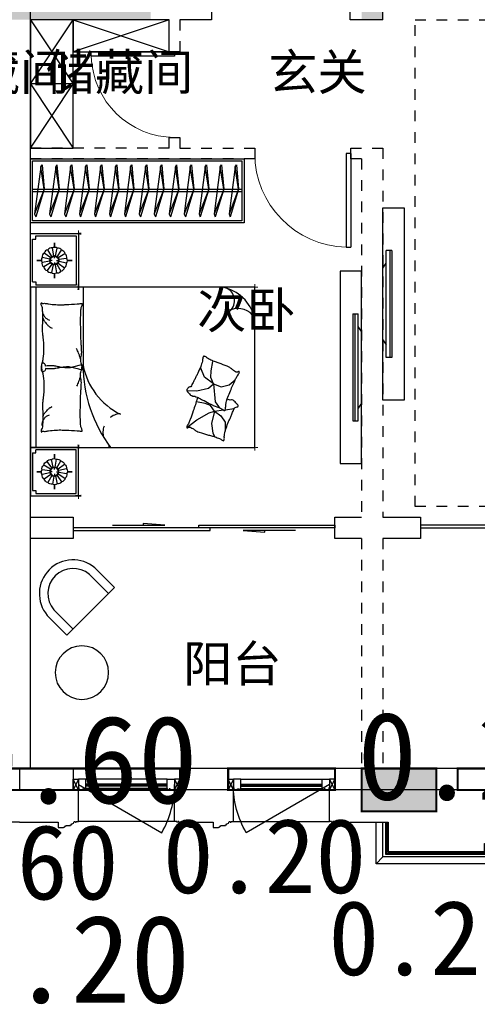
# Model space of a CAD drawing. Header units: millimetres. Extents: x 296296 to 297283, y 219875 to 220035.
# Tile 247 of 256: x 297204.27 to 297208.56, y 220000.78 to 220009.99. Entities that reach past the tile are written whole.
import ezdxf

# ---------------------------------------------------------------- set-up
doc = ezdxf.new("R2010")
doc.units = ezdxf.units.MM
for name, pattern in [('185洋房-边套（报建版）-旧规$0$DASH', [0.35, 0.25, -0.1]), ('185洋房-边套（报建版）-旧规$0$洋房户型$0$_DASH', [0.6, 0.4, -0.2]), ('185洋房-边套（报建版）-旧规$0$洋房户型$0$CONTINOUS', [0]), ('185洋房-边套（报建版）-旧规$0$洋房户型$0$XU-140-SF-N1$0$DASH', [0.35, 0.25, -0.1]), ('CONTINOUS', [0])]:
    doc.linetypes.add(name, pattern=pattern)
doc.layers.add('$面积结果', color=7, linetype='Continuous')
doc.layers.add('面校面积', color=1, linetype='CONTINOUS', lineweight=0)
doc.layers.add('面积-基底-基底-1', color=11, linetype='Continuous', lineweight=0)
doc.styles.add('dw', font='simhei.ttf')
doc.styles.get("Standard").update_dxf_attribs({"font": 'arial.ttf'})

# ---------------------------------------------------------------- blocks, each defined once
blk = doc.blocks.new('wy53eu64i765i57i78i')
blk.add_hatch(color=253).paths.add_polyline_path([(1002174.9, 179658.4), (1002174.9, 179258.4), (1001474.9, 179258.4), (1001474.9, 179658.4)], flags=0)
at = {"color": 253}
blk.add_lwpolyline([(1002174.9, 179658.4), (1002174.9, 179258.4), (1001474.9, 179258.4), (1001474.9, 179658.4), (1002174.9, 179658.4)], close=True, dxfattribs=at)
blk = doc.blocks.new('sayea5yuteaytuytrauyt')
h = blk.add_hatch()
h.set_pattern_fill('钢筋混凝土', color=253, scale=100)
h.set_pattern_definition([(45, (0, 0), (-176.776695, 176.776695), []), (50, (0, 0), (717.26018, -62.75213), [75, -825]), (355, (0, 0), (-138.75133, 752.19213), [60, -660]), (100.4514, (59.8, -5.2), (578.5094, 689.43954), [63.7402, -701.1421]), (46.1842, (0, 200), (1067.24105, -165.519), [112.5, -1237.5]), (96.6356, (88.9, 186.2), (934.6627, 974.1179), [95.6103, -1051.713]), (351.1842, (0, 200), (934.662, 974.1186), [90, -990]), (21, (100, 150), (596.90705, -402.6189), [75, -825]), (326, (100, 150), (243.31533, 725.15005), [60, -660]), (71.4514, (149.74, 116.45), (840.22263, 322.5305), [63.7402, -701.1421]), (37.5, (0, 0), (12.159855, 332.893854), [0, -652, 0, -670, 0, -662.5]), (7.5, (0, 0), (263.06954, 394.41171), [0, -382, 0, -637, 0, -252.5]), (327.5, (-223, 0), (533.822436, -22.55487), [0, -250, 0, -780, 0, -1035]), (317.5, (-323, 0), (583.18617, 100.10498), [0, -325, 0, -518, 0, -735])])
h.paths.add_polyline_path([(1007424.9, 89058.4), (1007424.9, 87258.4), (1007174.9, 87258.4), (1007174.9, 89058.4)])
h.paths.add_polyline_path([(1021574.9, 89058.4), (1021574.9, 87258.4), (1021324.9, 87258.4), (1021324.9, 89058.4)])
h.paths.add_polyline_path([(989374.9, 89058.4), (989374.9, 87258.4), (989124.9, 87258.4), (989124.9, 89058.4)])
h.paths.add_polyline_path([(1039624.9, 89058.4), (1039624.9, 87258.4), (1039374.9, 87258.4), (1039374.9, 89058.4)])
h.paths.add_polyline_path([(1014474.9, 87858.4), (1014474.9, 84858.4), (1014274.9, 84858.4), (1014274.9, 87858.4)])
h.paths.add_polyline_path([(1044574.9, 92958.4), (1044574.9, 91158.4), (1044374.9, 91158.4), (1044374.9, 92758.4), (1044074.9, 92758.4), (1044074.9, 92958.4)])
h.paths.add_polyline_path([(984374.9, 92758.4), (984374.9, 91158.4), (984174.9, 91158.4), (984174.9, 92958.4), (984674.9, 92958.4), (984674.9, 92758.4)])
h.paths.add_polyline_path([(1027974.9, 92758.4), (1027974.9, 91258.4), (1027774.9, 91258.4), (1027774.9, 92958.4), (1028324.9, 92958.4), (1028324.9, 92758.4)])
h.paths.add_polyline_path([(1000974.9, 92958.4), (1000974.9, 91258.4), (1000774.9, 91258.4), (1000774.9, 92758.4), (1000424.9, 92758.4), (1000424.9, 92958.4)])
h.paths.add_polyline_path([(1033174.9, 92958.4), (1033174.9, 91258.4), (1032974.9, 91258.4), (1032974.9, 92758.4), (1032624.9, 92758.4), (1032624.9, 92958.4)])
h.paths.add_polyline_path([(995774.9, 92758.4), (995774.9, 91258.4), (995574.9, 91258.4), (995574.9, 92958.4), (996124.9, 92958.4), (996124.9, 92758.4)])
h.paths.add_polyline_path([(1014874.9, 80258.4), (1014874.9, 80058.4), (1014274.9, 80058.4), (1014274.9, 81858.4), (1014474.9, 81858.4), (1014474.9, 80258.4)])
h.paths.add_polyline_path([(1046674.9, 92358.4), (1046674.9, 90658.4), (1046474.9, 90658.4), (1046474.9, 92158.4), (1046024.9, 92158.4), (1046024.9, 92358.4)])
h.paths.add_polyline_path([(982274.9, 92158.4), (982274.9, 90658.4), (982074.9, 90658.4), (982074.9, 92358.4), (982724.9, 92358.4), (982724.9, 92158.4)])
h.paths.add_polyline_path([(1042874.9, 80058.4), (1042874.9, 79458.4), (1042074.9, 79458.4), (1042074.9, 79658.4), (1042674.9, 79658.4), (1042674.9, 80258.4), (1043624.9, 80258.4), (1043624.9, 80058.4)])
h.paths.add_polyline_path([(1010674.9, 80058.4), (1010674.9, 79458.4), (1009874.9, 79458.4), (1009874.9, 79658.4), (1010474.9, 79658.4), (1010474.9, 80258.4), (1011424.9, 80258.4), (1011424.9, 80058.4)])
h.paths.add_polyline_path([(1018874.9, 79658.4), (1018874.9, 79458.4), (1018074.9, 79458.4), (1018074.9, 80058.4), (1017324.9, 80058.4), (1017324.9, 80258.4), (1018274.9, 80258.4), (1018274.9, 79658.4)])
h.paths.add_polyline_path([(986674.9, 79658.4), (986674.9, 79458.4), (985874.9, 79458.4), (985874.9, 80058.4), (985124.9, 80058.4), (985124.9, 80258.4), (986074.9, 80258.4), (986074.9, 79658.4)])
h.paths.add_polyline_path([(1016574.9, 92758.4), (1016574.9, 91158.4), (1016374.9, 91158.4), (1016374.9, 92158.4), (1016074.9, 92158.4), (1016074.9, 92358.4), (1016374.9, 92358.4), (1016374.9, 92958.4), (1016874.9, 92958.4), (1016874.9, 92758.4)])
h.paths.add_polyline_path([(1012374.9, 92158.4), (1012374.9, 91158.4), (1012174.9, 91158.4), (1012174.9, 92758.4), (1011874.9, 92758.4), (1011874.9, 92958.4), (1012374.9, 92958.4), (1012374.9, 92358.4), (1012674.9, 92358.4), (1012674.9, 92158.4)])
h.paths.add_polyline_path([(1031699.9, 87258.4), (1031699.9, 86658.4), (1029249.9, 86658.4), (1029249.9, 87258.4), (1029449.9, 87258.4), (1029449.9, 86858.4), (1031499.9, 86858.4), (1031499.9, 87258.4)])
h.paths.add_polyline_path([(999499.9, 87258.4), (999499.9, 86658.4), (997049.9, 86658.4), (997049.9, 87258.4), (997249.9, 87258.4), (997249.9, 86858.4), (999299.9, 86858.4), (999299.9, 87258.4)])
h.paths.add_polyline_path([(1029449.9, 89158.4), (1029449.9, 88743.4), (1029249.9, 88743.4), (1029249.9, 89358.4), (1031699.9, 89358.4), (1031699.9, 88743.4), (1031499.9, 88743.4), (1031499.9, 89158.4)])
h.paths.add_polyline_path([(999499.9, 89358.4), (999499.9, 88743.4), (999299.9, 88743.4), (999299.9, 89158.4), (997249.9, 89158.4), (997249.9, 88743.4), (997049.9, 88743.4), (997049.9, 89358.4)])
h.paths.add_polyline_path([(1026174.8, 92958.4), (1026174.8, 90058.4), (1025974.8, 90058.4), (1025974.8, 92758.4), (1025574.9, 92758.4), (1025574.9, 92958.4)])
h.paths.add_polyline_path([(1002774.9, 92758.4), (1002774.9, 90058.4), (1002574.9, 90058.4), (1002574.9, 92958.4), (1003174.9, 92958.4), (1003174.9, 92758.4)])
h.paths.add_polyline_path([(993974.9, 92958.4), (993974.9, 90058.4), (993774.9, 90058.4), (993774.9, 92758.4), (993374.9, 92758.4), (993374.9, 92958.4)])
h.paths.add_polyline_path([(1034974.9, 92758.4), (1034974.9, 90058.4), (1034774.9, 90058.4), (1034774.9, 92958.4), (1035374.9, 92958.4), (1035374.9, 92758.4)])
h.paths.add_polyline_path([(1046674.9, 83408.4), (1046674.9, 80058.4), (1046074.9, 80058.4), (1046074.9, 80258.4), (1046474.9, 80258.4), (1046474.9, 83408.4)])
h.paths.add_polyline_path([(982674.9, 80258.4), (982674.9, 80058.4), (982074.9, 80058.4), (982074.9, 83408.4), (982274.9, 83408.4), (982274.9, 80258.4)])
h.paths.add_polyline_path([(1001674.9, 89358.4), (1001674.9, 86658.4), (1001474.9, 86658.4), (1001474.9, 89158.4), (1000774.9, 89158.4), (1000774.9, 89358.4)])
h.paths.add_polyline_path([(1027274.9, 89158.4), (1027274.9, 86658.4), (1027074.9, 86658.4), (1027074.9, 89358.4), (1027974.9, 89358.4), (1027974.9, 89158.4)])
h.paths.add_polyline_path([(995074.9, 89158.4), (995074.9, 86658.4), (994874.9, 86658.4), (994874.9, 89358.4), (995774.9, 89358.4), (995774.9, 89158.4)])
h.paths.add_polyline_path([(1033874.9, 89358.4), (1033874.9, 86658.4), (1033674.9, 86658.4), (1033674.9, 89158.4), (1032974.9, 89158.4), (1032974.9, 89358.4)])
h.paths.add_polyline_path([(989374.9, 92958.4), (989374.9, 92158.4), (988974.9, 92158.4), (988974.9, 92958.4)])
h.paths.add_polyline_path([(1007574.9, 92958.4), (1007574.9, 92158.4), (1007174.9, 92158.4), (1007174.9, 92958.4)])
h.paths.add_polyline_path([(995074.9, 79658.4), (995074.9, 79258.4), (994374.9, 79258.4), (994374.9, 79658.4)])
h.paths.add_polyline_path([(1002174.9, 79658.4), (1002174.9, 79258.4), (1001474.9, 79258.4), (1001474.9, 79658.4)])
h.paths.add_polyline_path([(1027274.9, 79658.4), (1027274.9, 79258.4), (1026574.9, 79258.4), (1026574.9, 79658.4)])
h.paths.add_polyline_path([(1034374.9, 79658.4), (1034374.9, 79258.4), (1033674.9, 79258.4), (1033674.9, 79658.4)])
h.paths.add_polyline_path([(1039774.9, 92958.4), (1039774.9, 92158.4), (1039374.9, 92158.4), (1039374.9, 92958.4)])
h.paths.add_polyline_path([(1021574.9, 92958.4), (1021574.9, 92158.4), (1021174.9, 92158.4), (1021174.9, 92958.4)])
at = {"color": 253}
blk.add_lwpolyline([(1034374.9, 79658.4), (1034374.9, 79258.4), (1033674.9, 79258.4), (1033674.9, 79658.4), (1034374.9, 79658.4)], close=True, dxfattribs=at)
blk = doc.blocks.new('4uyh5uj6kj67j75rykjtuk7tsik76ykj')
at = {"color": 253}
for s, p in [('储藏间', (854557, 428000)), ('储藏间', (855718.8, 428000)), ('玄关', (857801.5, 428000)), ('次卧', (857135.5, 425774.5)), ('阳台', (857005, 422470.5))]:
    blk.add_text(s, height=337.59, dxfattribs=at).set_placement(p)
blk = doc.blocks.new('185洋房-中间套（报建版）-旧规')
at = {"color": 253, "linetype": 'Continuous'}
for p, q in [((16000, 5900), (16000, 7300)), ((16000, 2350), (16000, 5900)), ((16000, 100), (16000, 2350)), ((16000, 100), (16200, 100))]:
    blk.add_line(p, q, dxfattribs=at)
blk = doc.blocks.new('185洋房-边套（报建版）-旧规$0$洋房户型$0$0627004614060755559669DADA558A$C1E567C63')
at = {"color": 253}
blk.add_circle((250, 250), 250, dxfattribs=at)
blk = doc.blocks.new('185洋房-边套（报建版）-旧规$0$洋房户型$0$0627004614060755559669DADA558Desk_5_ICDA')
at = {"color": 253}
for p, q in [((0, 260.3), (0, 0)), ((80, 260.3), (80, 0)), ((549.2, 260.3), (549.2, 0)), ((629.2, 260.3), (629.2, 0)), ((629.2, 0), (0, 0))]:
    blk.add_line(p, q, dxfattribs=at)
for radius in [315.7, 235.7]:
    blk.add_arc((314.6, 234.3), radius, 4.71807, 175.27904, dxfattribs=at)
blk = doc.blocks.new('*U1110')
at = {"color": 253, "rotation": 44.99999999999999}
blk.add_blockref('185洋房-边套（报建版）-旧规$0$洋房户型$0$0627004614060755559669DADA558Desk_5_ICDA', (1110.2, 500), dxfattribs=at)
at = {"color": 253, "ltscale": 500, "xscale": -1, "rotation": 90}
blk.add_blockref('185洋房-边套（报建版）-旧规$0$洋房户型$0$0627004614060755559669DADA558A$C1E567C63', (1500, 400), dxfattribs=at)
blk = doc.blocks.new('*U1130')
at = {"color": 253}
for p, q in [((600, 150), (-600, 150)), ((-600, 150), (-600, -250)), ((-600, -250), (0, 150)), ((0, -250), (-600, 150)), ((0, 150), (0, -250)), ((0, 150), (0, -250)), ((0, -250), (600, 150)), ((600, -250), (0, 150)), ((600, -250), (600, 150)), ((-600, -250), (600, -250))]:
    blk.add_line(p, q, dxfattribs=at)
blk = doc.blocks.new('*U1131')
at = {"color": 253}
for p, q in [((450, 150), (-450, 150)), ((-450, 150), (-450, -150)), ((-450, 150), (450, -150)), ((450, 150), (-450, -150)), ((450, -150), (450, 150)), ((-450, -150), (450, -150))]:
    blk.add_line(p, q, dxfattribs=at)
blk = doc.blocks.new('185洋房-边套（报建版）-旧规$0$洋房户型$0$11A$C643C1FD2')
at = {"color": 253}
for points in [[(28, 342.7, -0.263368), (0.1, 361.5, -0.494818), (9.2, 380.2, -0.049225), (26.9, 382, -0.036831), (50.5, 380.2, -0.031893), (88.5, 372.1, 0.035782), (122.4, 365.1, 0.032941), (212.1, 359.2, 0.026564), (323.3, 365.1, 0.017905), (360.8, 370.4, -0.033397), (381, 372.7, -0.03204), (418.1, 372, 0.018442), (482.4, 368.9, 0.010837), (547.2, 369.7, 0.014624), (595.1, 372.7, 0.111249), (617.7, 380, -0.153708), (634.6, 384, -0.076444), (642, 382.2, -0.215512), (643.9, 380.2, -0.585858), (641.3, 377.2, 0.363489), (636.4, 374.6, 0.191716), (636.4, 363, -0.129675), (638.3, 346.4, -0.01735), (635.3, 329.6, 0.019326), (632.7, 314.5, 0.018818), (626.1, 246.1, 0.021828), (625.2, 186.9, 0.006204), (626.5, 153.1, 0.001963), (632.7, 46.2, 0.028341), (636.9, 10, -0.117014), (636.4, 1.1, -0.36606), (635, 0.2, -0.03973), (621.4, 3, -0.048309), (607.7, 8.5, 0.062981), (597, 12.4, 0.04058), (573.6, 15.8, 0.014345), (506.9, 18, 0.005484), (381.4, 17.3, 0.007153), (285.3, 14.3, 0.008762), (242.7, 11.6, -0.008153), (197, 8.6, -0.06251), (139.9, 13, 0.078669), (94.3, 15.1, 0.047825), (71.9, 10.4, -0.034494), (41.1, 3, -0.023571), (15.8, 0, -0.510228), (14.9, 1.1), (22.4, 31.2), (43, 113.7, 0.073041), (45, 133.3, 0.023305), (39.3, 194.4, 0.018299), (35.2, 217.3, -0.01097), (27.9, 255.3, -0.042281), (24.9, 289.6, -0.027201), (27.9, 343)], [(501.9, 368.9, 0.027842), (478.1, 358.3, 0.048685), (465.5, 350.2, 0.023666), (437.6, 325.8, 0.031223), (418.6, 305.1, 0.046801), (413.5, 297.5, 0.023191), (405.5, 280.7)], [(583.8, 374.6, 0.088153), (549.3, 371, 0.088153), (518.1, 355.8, 0.077547), (496.5, 334.2, 0.077547), (482.4, 307)], [(118.4, 15.8, 0.009729), (145.7, 24.8, 0.009729), (172.6, 34.9, 0.007971), (194.3, 44, 0.007971), (215.8, 53.7)]]:
    blk.add_lwpolyline(points, format="xyb", dxfattribs=at)
blk = doc.blocks.new('185洋房-边套（报建版）-旧规$0$洋房户型$0$11A$C5A527934')
at = {"color": 253}
for p, q in [((122.8, 492.3), (194, 398.8)), ((469.1, 493.2), (467.3, 399.6)), ((194, 398.8), (261.6, 281.4)), ((347, 320.5), (364.8, 400.5)), ((467.3, 399.6), (490.5, 289.8)), ((261.6, 281.4), (277.7, 231.7)), ((329.2, 269), (347, 320.5)), ((490.5, 289.8), (530.8, 243.4)), ((530.8, 243.4), (592.7, 326.9)), ((592.7, 326.9), (677.8, 361)), ((677.8, 361), (699.5, 357.9)), ((69.5, 247.7), (37.1, 229.6)), ((162, 260.1), (69.5, 247.7)), ((277.7, 231.7), (162, 260.1)), ((277.7, 231.7), (233.2, 174.8)), ((277.7, 231.7), (329.2, 269)), ((277.7, 231.7), (288.3, 147)), ((318.7, 193.9), (307.8, 186.1)), ((363.6, 226.4), (318.7, 193.9)), ((530.8, 243.4), (363.6, 226.4)), ((530.8, 243.4), (502.9, 169.1)), ((530.8, 243.4), (591.1, 268.1)), ((591.1, 268.1), (653.1, 265)), ((653.1, 265), (741.3, 249.6)), ((741.3, 249.6), (744.3, 243.8)), ((174.5, 132.1), (90.9, 132.1)), ((233.2, 174.8), (174.5, 132.1)), ((289.9, 133.7), (300.6, 48.6)), ((502.9, 169.1), (521.5, 94.8)), ((521.5, 94.8), (569.7, 38.5))]:
    blk.add_line(p, q, dxfattribs=at)
blk.add_lwpolyline([(405, 391.5, -0.025626), (394.6, 394, -0.0108), (278.2, 431.5, -0.00456), (199.4, 459.6, -0.01125), (167.9, 471.9, -0.069394), (150.9, 482, 0.079756), (136, 490.4, 0.106399), (122.8, 492.3, 0.328642), (119.2, 489.3, 0.299547), (121.3, 483.4, -0.189917), (126.3, 475.5, -0.033518), (127.3, 466.2, -0.075627), (126.9, 462.1, -0.053489), (124.2, 455.1, -0.017838), (113.3, 435.3, -0.038394), (97.8, 413.4, 0.059529), (88.5, 398.9, 0.035943), (79, 375.3, 0.011245), (55.9, 297.6, 0.006203), (46.6, 262, -0.010783), (41.1, 241.6, -0.019485), (37.1, 229.6, -0.005062), (19.4, 184.4, -0.101392), (4.4, 161.7, 0.223768), (0, 149.6, 0.25558), (2.8, 145.5, 0.081563), (16.9, 140.9, 0.071805), (32.3, 140.8, -0.069985), (48.1, 140.7, -0.03546), (101.7, 129, -0.029432), (163.8, 106.8, -0.001554), (193.8, 93.8, 0.00152), (224.5, 80.6, 0.004735), (256.2, 67.5, -0.00382), (295.6, 51.2, -0.296001), (315.3, 22.1, 0.649774), (334.6, 14, 0.02319), (338.7, 18.2, -0.0288), (342, 21.5, -0.005727), (347.9, 26.7, 0.004358), (355.7, 33.5, 0.027528), (371, 48.7, 0.046214), (378.7, 59, 0.194121), (381.2, 74, -0.133719), (382.3, 95.6, -0.005779), (389, 115.4, -0.008882)], format="xyb", dxfattribs=at)
blk.add_lwpolyline([(770.3, 299.1, 0.101392), (787, 320.6, -0.223768), (792.3, 332.3, -0.25558), (789.8, 336.7, -0.081563), (776.1, 342.3, -0.071805), (760.8, 343.6, 0.069985), (745, 344.9, 0.03546), (692.5, 360.6, 0.029432), (632.3, 387.6, 0.001554), (603.3, 402.8, -0.00152), (573.8, 418.3, -0.004735), (543.1, 433.8, 0.00382), (505.1, 453.1, 0.296001), (487.7, 483.6, 0.265444), (469.1, 493.2, -0.02319), (464.7, 489.3, 0.0288), (461.2, 486.3, 0.005727), (454.9, 481.5, -0.004358), (446.6, 475.3, -0.027528), (430.1, 461.4, -0.046214), (421.7, 451.7, -0.194121), (418, 436.9, 0.133719), (415.3, 415.4, 0.011505), (398.6, 377.3, 0.008882), (374.9, 328.9, 0.012426), (341.4, 267.4, -0.033612), (330, 244.1), (309.3, 193.4), (293.3, 154.3, 0.224341), (280.3, 142.3, -0.722772), (280.1, 134.4, -0.103513), (283.5, 133.9, 0.053465), (290, 133.7, 0.030109), (310.7, 129.5, -0.031436), (330.6, 125.5, -0.05324), (344.2, 125.2, 0.05518), (357.4, 124.8, 0.056271), (380.1, 118.8, 0.0108), (493.3, 72.6, 0.00456), (569.7, 38.5, 0.01125), (600.2, 23.8, 0.069394), (616.3, 12.5, -0.079756), (630.6, 2.9, -0.106399), (643.6, 0, -0.328642), (647.5, 2.8, -0.299547), (645.8, 8.8, 0.189917), (641.5, 17.1, 0.033518), (641.1, 26.4, 0.075627), (641.8, 30.4, 0.053489), (645, 37.3, 0.017838), (657.4, 56.2, 0.038394), (674.5, 76.8, -0.059529), (685, 90.5, -0.035943), (696.3, 113.3, -0.011245), (725.3, 189, -0.006203), (737.2, 223.8, 0.010783), (744.3, 243.8, 0.019485), (749.2, 255.4, 0.005062)], format="xyb", close=True, dxfattribs=at)
blk = doc.blocks.new('185洋房-边套（报建版）-旧规$0$洋房户型$0$11cdx床头灯2.0')
at = {"color": 253}
for p, q in [((-22.4, 36.6), (-61.2, 100)), ((-6.7, 42.3), (-18.3, 115.8)), ((0, 122), (0, 164.8)), ((10, 41.7), (27.5, 114)), ((25.2, 34.7), (69, 94.8)), ((-122, 0), (-164.8, 0)), ((-41.7, 10), (-114, 27.5)), ((-34.7, 25.2), (-94.8, 69)), ((-19.5, 0), (-38.2, 0)), ((0, 19.5), (0, 38.2)), ((19.5, 0), (38.2, 0)), ((36.6, 22.4), (100, 61.2)), ((42.3, 6.7), (115.8, 18.3)), ((122, 0), (164.8, 0)), ((-42.3, -6.7), (-115.8, -18.3)), ((-36.6, -22.4), (-100, -61.2)), ((-25.2, -34.7), (-69, -94.8)), ((-27.3, -114.1), (-10, -41.7)), ((0, -19.5), (0, -38.2)), ((18.7, -113.9), (7, -42.3)), ((62.6, -99.2), (22.9, -36.2)), ((34.7, -25.2), (96, -67.3)), ((41.7, -10), (114.4, -25.8)), ((0, -122), (0, -164.8))]:
    blk.add_line(p, q, dxfattribs=at)
for points in [[(0, 164.8), (0, 122)], [(-164.8, 0), (-122, 0)], [(164.8, 0), (122.1, -1.7)], [(0, -164.8), (0, -122)]]:
    blk.add_lwpolyline(points, dxfattribs=at)
for radius in [42.9, 38.2]:
    blk.add_circle((0, 0), radius, dxfattribs=at)
for centre, start, end in [((-55.7, 60.3), 97.98094, 167.5445), ((-28.3, 77.1), 75.48094, 145.0445), ((3.3, 82), 52.98094, 122.5445), ((34.5, 74.5), 30.48094, 100.0445), ((60.3, 55.7), 7.98094, 77.5445), ((-82, 3.3), 142.98094, 212.5445), ((-74.5, 34.5), 120.48094, 190.0445), ((77.1, 28.3), 345.48094, 55.0445), ((82, -3.3), 322.98094, 32.5445), ((-77.1, -28.3), 165.48094, 235.0445), ((-60.3, -55.7), 187.98094, 257.5445), ((55.7, -60.3), 277.98094, 347.5445), ((74.5, -34.5), 300.48094, 10.0445), ((-34.5, -74.5), 210.48094, 280.0445), ((-3.3, -82), 232.98094, 302.5445), ((28.3, -77.1), 255.48094, 325.0445)]:
    blk.add_arc(centre, 40.1, start, end, dxfattribs=at)
blk = doc.blocks.new('*U1132')
at = {"color": 253}
for p, q in [((-750, 0), (-1200, 0)), ((-1200, 0), (-1200, -450)), ((-1200, 0), (1250, 0)), ((750, 0), (-750, 0)), ((-750, 0), (-750, -2100)), ((-750, -450), (-750, 0)), ((750, -2100), (750, 0)), ((750, -450), (750, 0)), ((750, 0), (1250, 0)), ((1250, 0), (1250, -450)), ((-1180, -50), (-1180, -430)), ((-770, -430), (-770, -50)), ((750, -52.4), (-750, -52.4)), ((770, -430), (770, -50)), ((1230, -50), (1230, -430)), ((-1200, -450), (-750, -450)), ((-1180, -430), (-770, -430)), ((1250, -450), (750, -450)), ((1230, -430), (770, -430)), ((-750, -2100), (750, -2100))]:
    blk.add_line(p, q, dxfattribs=at)
at = {"color": 253, "linetype": '185洋房-边套（报建版）-旧规$0$洋房户型$0$CONTINOUS', "ltscale": 2.5}
blk.add_line((750, -494.1), (20.4, -493.7), dxfattribs=at)
at = {"color": 253}
for points in [[(-1150, -20), (-1150, -50), (-1180, -50)], [(-800, -20), (-1150, -20)], [(-800, -20), (-800, -50), (-770, -50)], [(800, -20), (800, -50), (770, -50)], [(800, -20), (1200, -20)], [(1200, -20), (1200, -50), (1230, -50)]]:
    blk.add_lwpolyline(points, dxfattribs=at)
for points in [[(-1200, -332.6, 0, 18, 0), (-1200, -478.5, 10, 10, 0)], [(-750, -349.7, 0, 10, 0), (-750, -477.7, 10, 10, 0)], [(750, -349.7, 0, 10, 0), (750, -477.7, 10, 10, 0)], [(1250, -332.6, 0, 18, 0), (1250, -478.5, 10, 10, 0)], [(-1230.6, -450, 10, 0, 0), (-1052.9, -450, 10, 10, 0)], [(-723.3, -450, 18, 0, 0), (-882.5, -450, 10, 10, 0)], [(723.3, -450, 18, 0, 0), (882.5, -450, 10, 10, 0)], [(1280.6, -450, 10, 0, 0), (1102.9, -450, 10, 10, 0)], [(518.5, -1859, 10, 0, 0.374242), (684.4, -1895.4, 10, 10, -2.21586)], [(536.1, -1863.7, 10, 0, -0.177019), (543.3, -1995.7, 10, 10, 2.21586)], [(-750, -2005.4, 0, 10, 0), (-750, -2130, 10, 10, 0)], [(750, -1958.5, 0, 10, 0), (750, -2130, 10, 10, 0)], [(-508.3, -2100, 0, 10, 0), (-780, -2100, 10, 10, 0)], [(625.4, -2100, 0, 10, 0), (780, -2100, 10, 10, 0)]]:
    blk.add_lwpolyline(points, format="xyseb", dxfattribs=at)
at = {"color": 253, "linetype": '185洋房-边套（报建版）-旧规$0$洋房户型$0$CONTINOUS', "ltscale": 2.5}
for centre, radius, start, end in [((21.1, -1775.7), 1282, 90.03486, 126.97703), ((139.4, -1124.5), 642, 100.68461, 154.07892), ((365.9, -1720.7), 391.6, 284.35656, 348.69827), ((623.9, -1781.8), 129.7, 228.54501, 346.43867), ((369.2, -1944.9), 181.3, 301.18333, 22.20619)]:
    blk.add_arc(centre, radius, start, end, dxfattribs=at)
at = {"color": 253, "linetype": '185洋房-边套（报建版）-旧规$0$洋房户型$0$XU-140-SF-N1$0$DASH', "ltscale": 2.5}
blk.add_arc((-607.9, -855.2), 175.9, 5.18841, 143.87868, dxfattribs=at)
at = {"color": 253, "xscale": -1}
for name, p in [('185洋房-边套（报建版）-旧规$0$洋房户型$0$11cdx床头灯2.0', (-975, -225)), ('185洋房-边套（报建版）-旧规$0$洋房户型$0$11A$C643C1FD2', (39.7, -485.7))]:
    blk.add_blockref(name, p, dxfattribs=at)
at = {"color": 253}
for name, p in [('185洋房-边套（报建版）-旧规$0$洋房户型$0$11cdx床头灯2.0', (1000, -225)), ('185洋房-边套（报建版）-旧规$0$洋房户型$0$11A$C643C1FD2', (-39.7, -485.7)), ('185洋房-边套（报建版）-旧规$0$洋房户型$0$11A$C5A527934', (-685.6, -1956.2))]:
    blk.add_blockref(name, p, dxfattribs=at)
blk = doc.blocks.new('185洋房-边套（报建版）-旧规$0$洋房户型$0$11A$C17570B11')
at = {"color": 253}
for p, q in [((0, 0), (-211, -32.5)), ((0, 0), (228.5, -89.9)), ((-211, -32.5), (-229.8, -20.5)), ((-211, -32.5), (228.5, -89.9)), ((228.5, -89.9), (259.1, -78.9))]:
    blk.add_line(p, q, dxfattribs=at)
blk.add_lwpolyline([(-229.8, -20.5), (0, 0), (259.1, -78.9)], dxfattribs=at)
blk = doc.blocks.new('*U1090')
at = {"color": 253}
for points in [[(50, 0), (2050, 0), (2050, -600), (50, -600)], [(70, -20), (2030, -20), (2030, -580), (70, -580)]]:
    blk.add_lwpolyline(points, close=True, dxfattribs=at)
for points in [[(70, -285.3), (2030, -285.3)], [(70, -305.3), (2030, -305.3)]]:
    blk.add_lwpolyline(points, dxfattribs=at)
at = {"color": 253, "rotation": 270}
for p in [(179.6, -285.1), (319.6, -285.1), (459.6, -285.1), (599.6, -285.1), (739.6, -285.1), (879.6, -285.1), (1019.6, -285.1), (1159.6, -285.1), (1299.6, -285.1), (1439.6, -285.1), (1579.6, -285.1), (1719.6, -285.1), (1859.6, -285.1), (1999.6, -285.1)]:
    blk.add_blockref('185洋房-边套（报建版）-旧规$0$洋房户型$0$11A$C17570B11', p, dxfattribs=at)
blk = doc.blocks.new('*U1133')
at = {"color": 253}
for p, q in [((81.7, 1227.3), (31.1, 1227.3)), ((31.1, 1110), (31.1, 1227.3)), ((64.7, 1227.3), (64.7, 227.3)), ((81.7, 1227.3), (81.7, 227.3)), ((0, 1063.1), (31.1, 1110)), ((31.1, 344.6), (31.1, 1110)), ((0, 391.5), (0, 1063.1)), ((0, 391.5), (31.1, 344.6)), ((31.1, 227.3), (31.1, 344.6)), ((81.7, 227.3), (31.1, 227.3))]:
    blk.add_line(p, q, dxfattribs=at)
blk.add_lwpolyline([(200, -172.7), (0, -172.7), (0, 1627.3), (200, 1627.3)], close=True, dxfattribs=at)
blk = doc.blocks.new('185洋房-边套（报建版）-旧规$0$洋房户型$0$$DORLIB2D$00000131')
at = {"color": 253, "lineweight": -2}
for p, q in [((0.15, 0.125), (0.2319, 0.1973)), ((0.2319, 0.1973), (0.2319, 0.125)), ((-0.5, 0.125), (-0.5, 0)), ((0.0192, 0.125), (-0.5, 0.125)), ((0.0192, 0), (0.0192, 0.125)), ((0.35, 0.125), (0.15, 0.125)), ((-0.5, 0), (0.0192, 0)), ((-0.024, 0), (0.5, 0)), ((-0.024, -0.125), (-0.024, 0)), ((0.5, 0), (0.5, -0.125)), ((-0.35, -0.125), (-0.15, -0.125)), ((-0.2319, -0.1973), (-0.2319, -0.125)), ((-0.15, -0.125), (-0.2319, -0.1973)), ((0.5, -0.125), (-0.024, -0.125))]:
    blk.add_line(p, q, dxfattribs=at)
blk = doc.blocks.new('185洋房-边套（报建版）-旧规$0$$DorLib2D$00000131')
at = {"color": 253, "linetype": 'Continuous'}
for p, q in [((0.15, 0.125), (0.2319, 0.1973)), ((0.2319, 0.1973), (0.2319, 0.125)), ((-0.5, 0.125), (-0.5, 0)), ((0.0192, 0.125), (-0.5, 0.125)), ((0.0192, 0), (0.0192, 0.125)), ((0.35, 0.125), (0.15, 0.125)), ((-0.5, 0), (0.0192, 0)), ((-0.024, 0), (0.5, 0)), ((-0.024, -0.125), (-0.024, 0)), ((0.5, 0), (0.5, -0.125)), ((-0.35, -0.125), (-0.15, -0.125)), ((-0.2319, -0.1973), (-0.2319, -0.125)), ((-0.15, -0.125), (-0.2319, -0.1973)), ((0.5, -0.125), (-0.024, -0.125))]:
    blk.add_line(p, q, dxfattribs=at)
blk = doc.blocks.new('185洋房-边套（报建版）-旧规$0$洋房户型$0$$DorLib2D$00000001')
at = {"color": 253}
for p, q in [((0.45, 0.975), (0.5, 0.975)), ((0.45, 0), (0.45, 0.975)), ((0.5, 0), (0.5, 0.975)), ((0.5, 0), (0.45, 0))]:
    blk.add_line(p, q, dxfattribs=at)
at = {"color": 253, "lineweight": 13}
blk.add_arc((0.475, 0), 0.975, 91.4693, 180, dxfattribs=at)
blk = doc.blocks.new('185洋房-边套（报建版）-旧规')
at = {"color": 253, "linetype": 'Continuous'}
for p, q in [((12700, 7100), (12700, 9800)), ((13006, 7100), (13006, 7300)), ((14306, 7300), (14306, 7100)), ((12700, 7100), (13006, 7100)), ((14306, 7100), (14600, 7100)), ((14700, 7100), (16000, 7100)), ((16000, 5900), (16000, 7100)), ((16000, 2450), (16000, 5800)), ((12700, 2450), (12350, 2450)), ((12350, 2450), (12350, 2250)), ((13150, 2450), (12900, 2450)), ((13150, 2250), (13150, 2450)), ((16000, 2450), (15600, 2450)), ((15600, 2450), (15600, 2250)), ((12350, 2250), (12700, 2250)), ((12900, 2250), (13150, 2250)), ((15600, 2250), (16000, 2250)), ((16000, 100), (16000, 2250)), ((16000, 100), (16200, 100))]:
    blk.add_line(p, q, dxfattribs=at)
at = {"color": 253, "linetype": '185洋房-边套（报建版）-旧规$0$DASH'}
for p, q in [((14600, 7100), (14600, 6800)), ((14700, 6800), (14700, 7100)), ((14600, 6800), (14700, 6800)), ((14700, 6000), (14600, 6000)), ((14600, 6000), (14600, 5900)), ((14700, 5900), (14700, 6000)), ((13000, 5900), (12700, 5900)), ((12700, 5900), (12700, 2450)), ((13000, 5800), (13000, 5900)), ((14600, 5900), (13900, 5900)), ((13900, 5900), (13900, 5800)), ((14700, 5900), (16000, 5900)), ((12900, 5800), (13000, 5800)), ((12900, 5800), (12900, 2450)), ((13900, 5800), (14700, 5800)), ((14700, 5800), (16000, 5800)), ((12700, 2250), (12700, 100)), ((12900, 2250), (12900, 100)), ((12900, 100), (12700, 100))]:
    blk.add_line(p, q, dxfattribs=at)
at = {"color": 253, "linetype": '185洋房-边套（报建版）-旧规$0$洋房户型$0$_DASH', "ltscale": 0.5}
blk.add_lwpolyline([(12400, 7100), (7300, 7100), (7300, 2550), (12400, 2550)], close=True, dxfattribs=at)
at = {"color": 253, "xscale": -1}
for name, p in [('*U1131', (15150, 6950)), ('*U1133', (12700, 3714.7))]:
    blk.add_blockref(name, p, dxfattribs=at)
for name, p, rotation in [('*U1130', (15750, 6500), 90), ('*U1090', (16050, 5800), 3.70933726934e-05), ('*U1132', (16000, 3850), 270.0000370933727)]:
    blk.add_blockref(name, p, dxfattribs=dict(at, rotation=rotation))
at = {"color": 253, "zscale": 100}
for p, xscale, yscale, rotation in [((14650, 6400), 800, -800, 90), ((13450, 5850), -900, -900, 3.7393234e-09)]:
    blk.add_blockref('185洋房-边套（报建版）-旧规$0$洋房户型$0$$DorLib2D$00000001', p, dxfattribs=dict(at, xscale=xscale, yscale=yscale, rotation=rotation))
at = {"color": 253}
blk.add_blockref('*U1133', (12900, 3122.7), dxfattribs=at)
at = {"color": 253, "yscale": 200, "zscale": 200}
for name, p, xscale in [('185洋房-边套（报建版）-旧规$0$$DorLib2D$00000131', (9950, 2350), -4800), ('185洋房-边套（报建版）-旧规$0$洋房户型$0$$DORLIB2D$00000131', (14375, 2350), 2450)]:
    blk.add_blockref(name, p, dxfattribs=dict(at, xscale=xscale))
at = {"color": 253, "extrusion": (0, 0, -1), "zscale": -1, "rotation": 0.0001266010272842}
blk.add_blockref('*U1110', (-16767.2, 846.9), dxfattribs=at)
blk = doc.blocks.new('*U1408')
at = {"color": 253}
for points in [[(29632.7, 9049.6), (29632.7, 8999.6), (29682.7, 8999.6), (29682.7, 9002.6), (29689.7, 9002.6), (29689.7, 9005.6), (29692.7, 9005.6, 0.414214), (29699.7, 9012.6), (29699.7, 9015.6), (29706.7, 9015.6), (29706.7, 9018.6), (29747.7, 9018.6), (29747.7, 9023.6), (29757.7, 9023.6), (29757.7, 9033.6), (29762.7, 9033.6, 0.403991), (29782.7, 9054.6), (29792.7, 9054.6), (29792.7, 9052.1, 1), (29802.7, 9052.1), (29802.7, 9054.6), (29822.7, 9054.6), (29822.7, 9349.6)], [(30912.7, 9049.6), (30912.7, 8999.6), (30862.7, 8999.6), (30862.7, 9002.6), (30855.7, 9002.6), (30855.7, 9005.6), (30852.7, 9005.6, -0.414214), (30845.7, 9012.6), (30845.7, 9015.6), (30838.7, 9015.6), (30838.7, 9018.6), (30797.7, 9018.6), (30797.7, 9023.6), (30787.7, 9023.6), (30787.7, 9033.6), (30782.7, 9033.6, -0.403991), (30762.7, 9054.6), (30752.7, 9054.6), (30752.7, 9052.1, -1), (30742.7, 9052.1), (30742.7, 9054.6), (30722.7, 9054.6), (30722.7, 9349.6)]]:
    blk.add_lwpolyline(points, format="xyb", dxfattribs=at)
blk.add_lwpolyline([(30722.7, 9054.6), (29822.7, 9054.6)], dxfattribs=at)
blk = doc.blocks.new('*U1410')
at = {"color": 253}
for points in [[(7970, 815), (7970, 900), (7900, 900), (7900, 820), (7905, 820), (7905, 800), (7940, 800), (7940, 810), (7950, 810), (7950, 800), (7960, 800)], [(8730, 815), (8730, 900), (8800, 900), (8800, 820), (8795, 820), (8795, 800), (8760, 800), (8760, 810), (8750, 810), (8750, 800), (8740, 800)]]:
    blk.add_lwpolyline(points, close=True, dxfattribs=at)
for points in [[(7970, 900), (8730, 900)], [(7970, 855), (8730, 855)], [(7970, 845), (8730, 845)], [(7970, 835), (8730, 835)], [(7960, 800), (8740, 800)], [(7970, 815), (8730, 815)]]:
    blk.add_lwpolyline(points, dxfattribs=at)
blk = doc.blocks.new('185洋房外包（7F）-边-报建版$0$seyesryhertyheryetrye')
at = {"color": 253}
blk.add_lwpolyline([(22072.7, 23949.6), (22022.7, 23949.6), (22022.7, 23849.6), (22072.7, 23849.6)], close=True, dxfattribs=at)
for points in [[(22022.7, 23849.6), (22072.7, 23947.1)], [(22022.7, 23947.1), (22072.7, 23849.6)]]:
    blk.add_lwpolyline(points, dxfattribs=at)
blk = doc.blocks.new('*U1417')
at = {"color": 253}
for points in [[(2464.9, 434.3), (2164.9, 434.3), (2164.9, 1384.3), (2264.9, 1384.3)], [(2464.9, 439.3), (2169.9, 439.3), (2169.9, 1379.3), (2264.9, 1379.3)], [(2464.9, 441.8), (2172.4, 441.8), (2172.4, 1376.8), (2264.9, 1376.8)], [(2464.9, 454.3), (2184.9, 454.3), (2184.9, 1364.3), (2264.9, 1364.3)], [(2464.9, 459.3), (2189.9, 459.3), (2189.9, 1359.3), (2264.9, 1359.3)]]:
    blk.add_lwpolyline(points, dxfattribs=at)
blk = doc.blocks.new('185洋房外包（7F）-边-报建版')
at = {"color": 253, "linetype": 'Continuous'}
for p, q in [((27872.7, 10549.6), (29772.7, 10549.6)), ((29772.7, 10549.6), (29772.7, 10349.6)), ((30772.7, 10549.6), (31222.7, 10549.6)), ((30772.7, 10549.6), (30772.7, 10349.6)), ((31222.7, 10549.6), (31222.7, 10349.6)), ((32222.7, 10549.6), (32722.7, 10549.6)), ((32222.7, 10549.6), (32222.7, 10349.6)), ((32722.7, 10549.6), (32722.7, 10349.6)), ((27872.7, 10349.6), (29772.7, 10349.6)), ((30772.7, 10349.6), (31222.7, 10349.6)), ((32222.7, 10349.6), (32722.7, 10349.6))]:
    blk.add_line(p, q, dxfattribs=at)
at = {"color": 253}
for points in [[(32722.7, 24239.6), (18307.7, 24239.6), (18307.7, 23664.6), (16107.7, 23664.6), (16107.7, 21704.6), (15832.7, 21704.6), (15832.7, 13694.6), (16107.7, 13694.6), (16107.7, 10534.6), (20007.7, 10534.6), (20007.7, 9659.6), (29387.7, 9659.6), (29387.7, 10049.6)], [(32722.7, 24174.6), (18372.7, 24174.6), (18372.7, 23599.6), (16172.7, 23599.6), (16172.7, 21639.6), (15897.7, 21639.6), (15897.7, 13759.6), (16172.7, 13759.6), (16172.7, 10599.6), (20072.7, 10599.6), (20072.7, 9724.6), (29322.7, 9724.6), (29322.7, 10049.6)], [(29772.7, 10549.6), (30772.7, 10549.6)], [(32222.7, 10549.6), (31222.7, 10549.6)], [(29632.7, 10049.6), (29272.7, 10049.6), (29272.7, 9774.6), (28372.7, 9774.6), (28372.7, 9849.6), (28012.7, 9849.6)], [(31082.7, 10049.6), (30912.7, 10049.6)], [(32722.7, 10049.6), (32362.7, 10049.6)], [(29322.7, 9724.6), (29387.7, 9659.6)]]:
    blk.add_lwpolyline(points, dxfattribs=at)
for points in [[(29822.7, 10399.6), (30602.1, 9949.6, 0.131652), (30722.7, 10399.6)], [(32172.7, 10399.6), (31393.3, 9949.6, -0.131652), (31272.7, 10399.6)]]:
    blk.add_lwpolyline(points, format="xyb", dxfattribs=at)
at = {"color": 253, "xscale": -1}
for name, p in [('185洋房外包（7F）-边-报建版$0$seyesryhertyheryetrye', (51845.4, -13500)), ('*U1410', (38622.7, 9549.6)), ('185洋房外包（7F）-边-报建版$0$seyesryhertyheryetrye', (53295.4, -13500)), ('*U1408', (61995.4, 1000))]:
    blk.add_blockref(name, p, dxfattribs=at)
at = {"color": 253}
for name, p in [('185洋房外包（7F）-边-报建版$0$seyesryhertyheryetrye', (8700, -13500)), ('*U1410', (23372.7, 9549.6)), ('185洋房外包（7F）-边-报建版$0$seyesryhertyheryetrye', (10150, -13500)), ('*U1408', (0, 1000))]:
    blk.add_blockref(name, p, dxfattribs=at)
at = {"color": 253, "rotation": 90}
blk.add_blockref('*U1417', (29732, 7584.7), dxfattribs=at)
blk = doc.blocks.new('185洋房外包（7F）-中间-报建版')
at = {"color": 253}
blk.add_lwpolyline([(11907.4, 10049.6), (12267.4, 10049.6)], dxfattribs=at)

msp = doc.modelspace()

# ---------------------------------------------------------------- block references
at = {"xscale": 0.001, "yscale": 0.001, "zscale": 0.001}
for name, p in [('4uyh5uj6kj67j75rykjtuk7tsik76ykj', (296348.7972, 219581.3273)), ('wy53eu64i765i57i78i', (296205.9972, 219823.3273)), ('sayea5yuteaytuytrauyt', (296173.7972, 219923.3273))]:
    msp.add_blockref(name, p, dxfattribs=at)

# ---------------------------------------------------------------- texts
at = {"layer": '$面积结果', "color": 5, "style": 'dw'}
msp.add_text('0.20', height=0.82066, dxfattribs=at).set_placement((297203.6345, 220000.7967))
at = {"layer": '面校面积', "color": 5, "style": 'dw'}
for s, p in [('0.20', (297205.6114, 220001.8211)), ('0.60', (297203.2933, 220001.7626)), ('0.28', (297207.1612, 220001.0549))]:
    msp.add_text(s, height=0.7, dxfattribs=at).set_placement(p)

# ---------------------------------------------------------------- next in the draw order: block references
at = {"xscale": -0.001, "yscale": 0.001, "zscale": 0.001}
msp.add_blockref('185洋房-中间套（报建版）-旧规', (297220.372, 220002.8858), dxfattribs=at)

# ---------------------------------------------------------------- next in the draw order: block references
msp.add_blockref('185洋房-边套（报建版）-旧规', (297220.372, 220002.8858), dxfattribs=at)

# ---------------------------------------------------------------- next in the draw order: linework, layer by layer
at = {"layer": '面积-基底-基底-1', "color": 5, "const_width": 0.02}
for points in [[(297202.773, 220002.7858), (297205.773, 220002.7858), (297205.773, 220002.9858), (297202.773, 220002.9858)], [(297206.223, 220002.7858), (297207.223, 220002.7858), (297207.223, 220002.9858), (297206.223, 220002.9858)], [(297207.472, 220002.5858), (297208.172, 220002.5858), (297208.172, 220002.9858), (297207.472, 220002.9858)], [(297208.372, 220002.7858), (297212.822, 220002.7858), (297212.822, 220002.9858), (297208.372, 220002.9858)]]:
    msp.add_lwpolyline(points, close=True, dxfattribs=at)

# ---------------------------------------------------------------- next in the draw order: block references
at = {"xscale": -0.001, "yscale": 0.001, "zscale": 0.001}
for name, p in [('185洋房外包（7F）-中间-报建版', (297216.1794, 219992.4362)), ('185洋房外包（7F）-边-报建版', (297236.9947, 219992.4362))]:
    msp.add_blockref(name, p, dxfattribs=at)

# ---------------------------------------------------------------- next in the draw order: texts
at = {"layer": '$面积结果', "color": 5, "style": 'dw'}
for s, p in [('0.28', (297207.4333, 220002.6951)), ('0.60', (297203.7042, 220002.6619))]:
    msp.add_text(s, height=0.82066, dxfattribs=at).set_placement(p)

doc.saveas('drawing.dxf')
